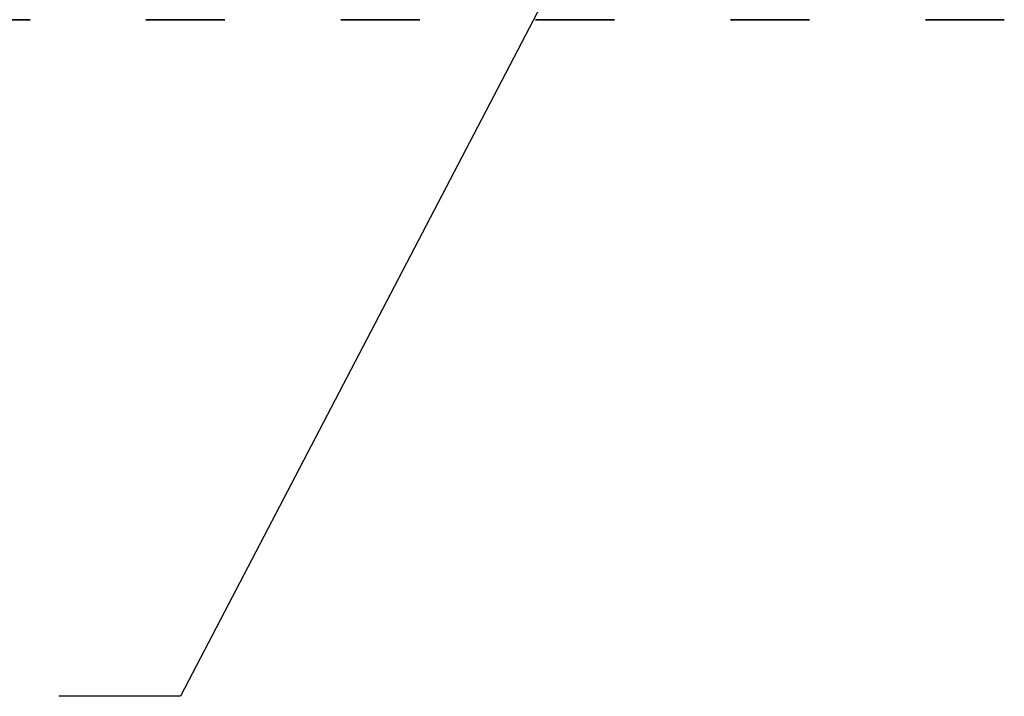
# Model space of a CAD drawing. Header units: millimetres. Extents: x 5 to 415, y 5 to 292.
# Tile 29 of 123: x 118 to 138, y 202 to 216. Entities that reach past the tile are written whole.
import ezdxf

# ---------------------------------------------------------------- set-up
doc = ezdxf.new("R2010")
doc.units = ezdxf.units.MM
doc.layers.add('Sichtbar (ISO)', color=7, linetype='Continuous', lineweight=35)
doc.layers.add('Symbol (ISO)', color=7, linetype='Continuous', lineweight=25)
doc.styles.add('Notiztext (ISO)', font='isocpeur.ttf')
doc.dimstyles.new('Standard - Methode 1b (ISO)$7', dxfattribs={"dimtxt": 3.5, "dimasz": 2.5, "dimexe": 2, "dimexo": 0, "dimgap": 0.762, "dimtad": 1, "dimtoh": 1, "dimdsep": 46, "dimtxsty": 'Notiztext (ISO)', "dimcen": 0.09, "dimdle": 10, "dimclrd": 256, "dimclre": 256, "dimclrt": 256, "dimazin": 2, "dimtfac": 1, "dimtmove": 0, "dimatfit": 3, "dimfxl": 1, "dimtolj": 1, "dimlwd": -1, "dimlwe": -1, "dimarcsym": 0})

msp = doc.modelspace()

# ---------------------------------------------------------------- linework, layer by layer
at = {"layer": 'Sichtbar (ISO)'}
for p, q in [((118.24020785, 216.33972178), (116.6197914, 216.33972178)), ((122.24020785, 216.33972178), (120.61979287, 216.33972178)), ((126.24020785, 216.33972178), (124.61979287, 216.33972178)), ((130.24020785, 216.33972178), (128.61979287, 216.33972178)), ((134.24020785, 216.33972178), (132.61979287, 216.33972178)), ((138.24020785, 216.33972178), (136.61979287, 216.33972178))]:
    msp.add_line(p, q, dxfattribs=at)

# ---------------------------------------------------------------- leaders
at = {"layer": 'Symbol (ISO)', "annotation_type": 0, "has_hookline": 1, "hookline_direction": 1, "text_width": 30.44677961}
msp.add_leader([(132.84098427, 224.51847339), (121.33199815, 202.45500287), (118.83199815, 202.45500287)], dimstyle='Standard - Methode 1b (ISO)$7', override={"dimtad": 0}, dxfattribs=at)

doc.saveas('drawing.dxf')
